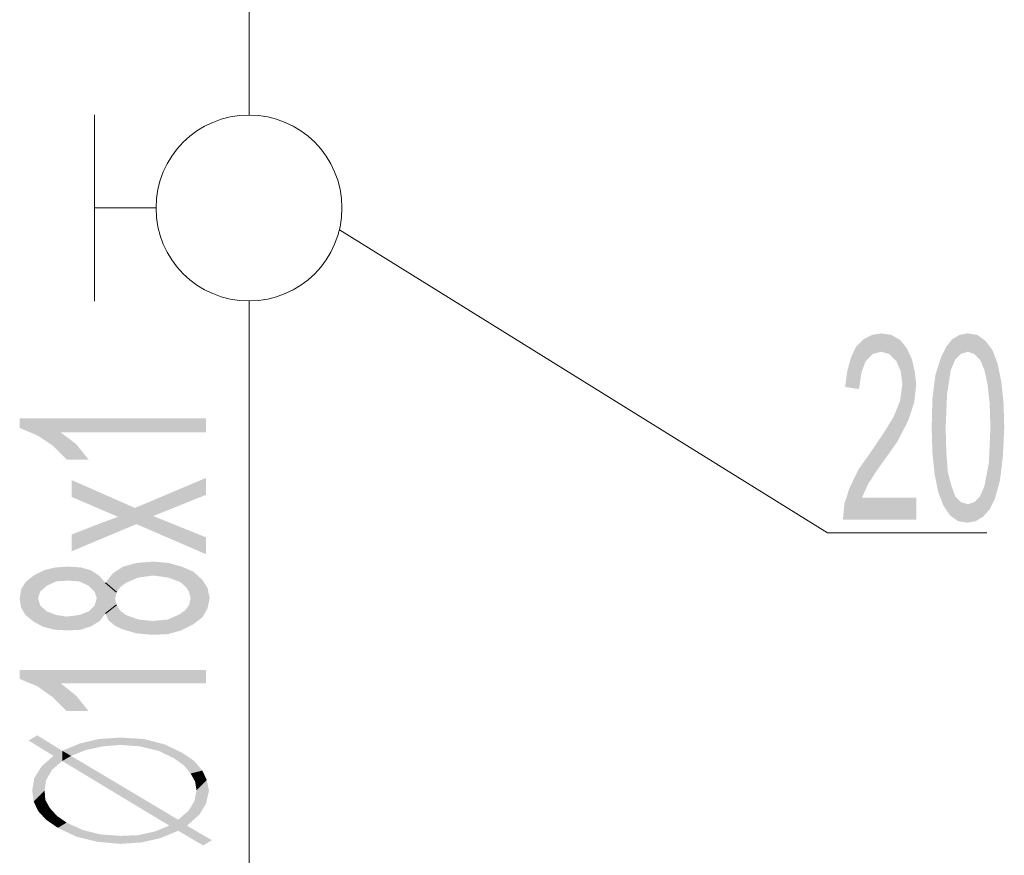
# Model space of a CAD drawing. Header units: millimetres. Extents: x -2626 to 2068, y -6169 to 7214.
# Tile 72 of 143: x -1083 to -975, y -5256 to -5164. Entities that reach past the tile are written whole.
import ezdxf

# ---------------------------------------------------------------- set-up
doc = ezdxf.new("R2010")
doc.units = ezdxf.units.MM
doc.layers.get('0').update_dxf_attribs({"color": 252})

msp = doc.modelspace()

# ---------------------------------------------------------------- hatches: boundary and pattern name
h = msp.add_hatch(color=7)
h.dxf.hatch_style = 2
h.paths.add_polyline_path([(-984.93, -5219.17), (-992.96, -5219.17), (-992.8, -5217.4), (-992.24, -5215.71), (-991.28, -5213.7), (-989.59, -5211.29), (-988.46, -5209.61), (-987.42, -5207.92), (-986.7, -5206.15), (-986.45, -5204.3), (-986.62, -5202.94), (-987.1, -5201.81), (-987.9, -5201.01), (-988.78, -5200.77), (-989.67, -5201.01), (-990.47, -5201.81), (-990.95, -5203.1), (-991.2, -5204.87), (-992.72, -5204.62), (-992.48, -5202.86), (-992.08, -5201.41), (-991.52, -5200.21), (-990.71, -5199.4), (-989.75, -5198.92), (-988.78, -5198.76), (-987.66, -5198.92), (-986.7, -5199.48), (-985.97, -5200.37), (-985.41, -5201.57), (-985.09, -5202.94), (-984.93, -5204.38), (-985.17, -5206.39), (-985.81, -5208.32), (-987.02, -5210.65), (-989.19, -5213.7), (-990.23, -5215.31), (-990.87, -5216.76), (-984.93, -5216.76)])
h = msp.add_hatch(color=7)
h.dxf.hatch_style = 2
h.paths.add_polyline_path([(-981.63, -5200.21), (-980.99, -5199.4), (-980.03, -5201.01)])
h = msp.add_hatch(color=7)
h.dxf.hatch_style = 2
h.paths.add_polyline_path([(-980.99, -5199.4), (-980.19, -5198.92), (-979.3, -5198.76)])
h = msp.add_hatch(color=7)
h.dxf.hatch_style = 2
h.paths.add_polyline_path([(-980.99, -5199.4), (-979.3, -5198.76), (-979.3, -5200.77)])
h = msp.add_hatch(color=7)
h.dxf.hatch_style = 2
h.paths.add_polyline_path([(-980.99, -5199.4), (-979.3, -5200.77), (-980.03, -5201.01)])
h = msp.add_hatch(color=7)
h.dxf.hatch_style = 2
h.paths.add_polyline_path([(-979.3, -5198.76), (-978.26, -5198.92), (-977.37, -5199.56)])
h = msp.add_hatch(color=7)
h.dxf.hatch_style = 2
h.paths.add_polyline_path([(-979.3, -5198.76), (-977.37, -5199.56), (-978.58, -5201.01)])
h = msp.add_hatch(color=7)
h.dxf.hatch_style = 2
h.paths.add_polyline_path([(-979.3, -5198.76), (-978.58, -5201.01), (-979.3, -5200.77)])
h = msp.add_hatch(color=7)
h.dxf.hatch_style = 2
h.paths.add_polyline_path([(-977.37, -5199.56), (-977.94, -5201.65), (-978.58, -5201.01)])
h = msp.add_hatch(color=7)
h.dxf.hatch_style = 2
h.paths.add_polyline_path([(-977.37, -5199.56), (-976.57, -5200.61), (-977.94, -5201.65)])
h = msp.add_hatch(color=7)
h.dxf.hatch_style = 2
h.paths.add_polyline_path([(-981.15, -5202.78), (-982.2, -5201.33), (-981.63, -5200.21)])
h = msp.add_hatch(color=7)
h.dxf.hatch_style = 2
h.paths.add_polyline_path([(-981.63, -5200.21), (-980.67, -5201.65), (-981.15, -5202.78)])
h = msp.add_hatch(color=7)
h.dxf.hatch_style = 2
h.paths.add_polyline_path([(-981.63, -5200.21), (-980.03, -5201.01), (-980.67, -5201.65)])
h = msp.add_hatch(color=7)
h.dxf.hatch_style = 2
h.paths.add_polyline_path([(-976.57, -5200.61), (-977.46, -5202.78), (-977.94, -5201.65)])
h = msp.add_hatch(color=7)
h.dxf.hatch_style = 2
h.paths.add_polyline_path([(-976.57, -5200.61), (-976.01, -5202.13), (-977.46, -5202.78)])
h = msp.add_hatch(color=7)
h.dxf.hatch_style = 2
h.paths.add_polyline_path([(-981.15, -5202.78), (-982.84, -5203.34), (-982.2, -5201.33)])
h = msp.add_hatch(color=7)
h.dxf.hatch_style = 2
h.paths.add_polyline_path([(-981.15, -5202.78), (-981.55, -5205.35), (-983.16, -5205.91)])
h = msp.add_hatch(color=7)
h.dxf.hatch_style = 2
h.paths.add_polyline_path([(-981.15, -5202.78), (-983.16, -5205.91), (-982.84, -5203.34)])
h = msp.add_hatch(color=7)
h.dxf.hatch_style = 2
h.paths.add_polyline_path([(-976.01, -5202.13), (-977.13, -5204.3), (-977.46, -5202.78)])
h = msp.add_hatch(color=7)
h.dxf.hatch_style = 2
h.paths.add_polyline_path([(-976.01, -5202.13), (-975.61, -5204.06), (-977.13, -5204.3)])
h = msp.add_hatch(color=7)
h.dxf.hatch_style = 2
h.paths.add_polyline_path([(-975.61, -5204.06), (-976.89, -5206.39), (-977.13, -5204.3)])
h = msp.add_hatch(color=7)
h.dxf.hatch_style = 2
h.paths.add_polyline_path([(-975.61, -5204.06), (-975.37, -5206.39), (-976.89, -5206.39)])
h = msp.add_hatch(color=7)
h.dxf.hatch_style = 2
h.paths.add_polyline_path([(-981.55, -5205.35), (-981.71, -5209.12), (-983.24, -5209.12)])
h = msp.add_hatch(color=7)
h.dxf.hatch_style = 2
h.paths.add_polyline_path([(-981.55, -5205.35), (-983.24, -5209.12), (-983.16, -5205.91)])
h = msp.add_hatch(color=7)
h.dxf.hatch_style = 2
h.paths.add_polyline_path([(-976.81, -5209.12), (-976.89, -5206.39), (-975.37, -5206.39)])
h = msp.add_hatch(color=7)
h.dxf.hatch_style = 2
h.paths.add_polyline_path([(-976.81, -5209.12), (-975.37, -5206.39), (-975.29, -5209.12)])
h = msp.add_hatch(color=7)
h.dxf.hatch_style = 2
h.paths.add_polyline_path([(-1062.71, -5208.08), (-1062.71, -5209.61), (-1078.62, -5209.61), (-1076.93, -5210.89), (-1075.57, -5212.58), (-1077.98, -5212.58), (-1079.5, -5211.05), (-1081.19, -5209.93), (-1083.12, -5209.12), (-1083.12, -5208.08)])
h = msp.add_hatch(color=7)
h.dxf.hatch_style = 2
h.paths.add_polyline_path([(-981.71, -5209.12), (-983.16, -5211.86), (-983.24, -5209.12)])
h = msp.add_hatch(color=7)
h.dxf.hatch_style = 2
h.paths.add_polyline_path([(-981.71, -5209.12), (-981.63, -5211.86), (-983.16, -5211.86)])
h = msp.add_hatch(color=7)
h.dxf.hatch_style = 2
h.paths.add_polyline_path([(-976.97, -5212.9), (-976.81, -5209.12), (-975.29, -5209.12)])
h = msp.add_hatch(color=7)
h.dxf.hatch_style = 2
h.paths.add_polyline_path([(-976.97, -5212.9), (-975.29, -5209.12), (-975.45, -5212.34)])
h = msp.add_hatch(color=7)
h.dxf.hatch_style = 2
h.paths.add_polyline_path([(-982.92, -5214.19), (-983.16, -5211.86), (-981.63, -5211.86)])
h = msp.add_hatch(color=7)
h.dxf.hatch_style = 2
h.paths.add_polyline_path([(-982.92, -5214.19), (-981.63, -5211.86), (-981.47, -5213.95)])
h = msp.add_hatch(color=7)
h.dxf.hatch_style = 2
h.paths.add_polyline_path([(-977.46, -5215.47), (-976.97, -5212.9), (-975.45, -5212.34)])
h = msp.add_hatch(color=7)
h.dxf.hatch_style = 2
h.paths.add_polyline_path([(-977.46, -5215.47), (-975.45, -5212.34), (-975.77, -5214.91)])
h = msp.add_hatch(color=7)
h.dxf.hatch_style = 2
h.paths.add_polyline_path([(-1062.71, -5214.59), (-1062.71, -5216.44), (-1068.49, -5218.77), (-1062.71, -5221.1), (-1062.71, -5222.95), (-1070.34, -5219.65), (-1077.41, -5222.62), (-1077.41, -5220.78), (-1073.88, -5219.41), (-1072.35, -5218.85), (-1077.41, -5216.68), (-1077.41, -5214.83), (-1070.5, -5217.88)])
h = msp.add_hatch(color=7)
h.dxf.hatch_style = 2
h.paths.add_polyline_path([(-982.52, -5216.12), (-982.92, -5214.19), (-981.47, -5213.95)])
h = msp.add_hatch(color=7)
h.dxf.hatch_style = 2
h.paths.add_polyline_path([(-982.52, -5216.12), (-981.47, -5213.95), (-981.07, -5215.47)])
h = msp.add_hatch(color=7)
h.dxf.hatch_style = 2
h.paths.add_polyline_path([(-981.95, -5217.64), (-982.52, -5216.12), (-981.07, -5215.47)])
h = msp.add_hatch(color=7)
h.dxf.hatch_style = 2
h.paths.add_polyline_path([(-981.95, -5217.64), (-981.07, -5215.47), (-980.67, -5216.6)])
h = msp.add_hatch(color=7)
h.dxf.hatch_style = 2
h.paths.add_polyline_path([(-976.89, -5218.04), (-977.94, -5216.6), (-977.46, -5215.47)])
h = msp.add_hatch(color=7)
h.dxf.hatch_style = 2
h.paths.add_polyline_path([(-977.46, -5215.47), (-975.77, -5214.91), (-976.33, -5216.92)])
h = msp.add_hatch(color=7)
h.dxf.hatch_style = 2
h.paths.add_polyline_path([(-977.46, -5215.47), (-976.33, -5216.92), (-976.89, -5218.04)])
h = msp.add_hatch(color=7)
h.dxf.hatch_style = 2
h.paths.add_polyline_path([(-981.23, -5218.69), (-981.95, -5217.64), (-980.67, -5216.6)])
h = msp.add_hatch(color=7)
h.dxf.hatch_style = 2
h.paths.add_polyline_path([(-981.23, -5218.69), (-980.67, -5216.6), (-980.03, -5217.24)])
h = msp.add_hatch(color=7)
h.dxf.hatch_style = 2
h.paths.add_polyline_path([(-976.89, -5218.04), (-978.58, -5217.24), (-977.94, -5216.6)])
h = msp.add_hatch(color=7)
h.dxf.hatch_style = 2
h.paths.add_polyline_path([(-980.03, -5217.24), (-980.35, -5219.33), (-981.23, -5218.69)])
h = msp.add_hatch(color=7)
h.dxf.hatch_style = 2
h.paths.add_polyline_path([(-980.03, -5217.24), (-979.3, -5219.49), (-980.35, -5219.33)])
h = msp.add_hatch(color=7)
h.dxf.hatch_style = 2
h.paths.add_polyline_path([(-980.03, -5217.24), (-979.3, -5217.48), (-979.3, -5219.49)])
h = msp.add_hatch(color=7)
h.dxf.hatch_style = 2
h.paths.add_polyline_path([(-977.62, -5218.85), (-979.3, -5217.48), (-978.58, -5217.24)])
h = msp.add_hatch(color=7)
h.dxf.hatch_style = 2
h.paths.add_polyline_path([(-977.62, -5218.85), (-979.3, -5219.49), (-979.3, -5217.48)])
h = msp.add_hatch(color=7)
h.dxf.hatch_style = 2
h.paths.add_polyline_path([(-976.89, -5218.04), (-977.62, -5218.85), (-978.58, -5217.24)])
h = msp.add_hatch(color=7)
h.dxf.hatch_style = 2
h.paths.add_polyline_path([(-977.62, -5218.85), (-978.42, -5219.33), (-979.3, -5219.49)])
h = msp.add_hatch(color=7)
h.dxf.hatch_style = 2
h.paths.add_polyline_path([(-1081.59, -5225.28), (-1080.47, -5224.71), (-1079.18, -5224.39)])
h = msp.add_hatch(color=7)
h.dxf.hatch_style = 2
h.paths.add_polyline_path([(-1081.59, -5225.28), (-1079.18, -5224.39), (-1079.1, -5225.92)])
h = msp.add_hatch(color=7)
h.dxf.hatch_style = 2
h.paths.add_polyline_path([(-1079.18, -5224.39), (-1077.82, -5224.31), (-1077.82, -5225.84)])
h = msp.add_hatch(color=7)
h.dxf.hatch_style = 2
h.paths.add_polyline_path([(-1079.18, -5224.39), (-1077.82, -5225.84), (-1079.1, -5225.92)])
h = msp.add_hatch(color=7)
h.dxf.hatch_style = 2
h.paths.add_polyline_path([(-1077.82, -5224.31), (-1076.45, -5224.39), (-1076.61, -5225.92)])
h = msp.add_hatch(color=7)
h.dxf.hatch_style = 2
h.paths.add_polyline_path([(-1077.82, -5224.31), (-1076.61, -5225.92), (-1077.82, -5225.84)])
h = msp.add_hatch(color=7)
h.dxf.hatch_style = 2
h.paths.add_polyline_path([(-1076.45, -5224.39), (-1075.57, -5226.4), (-1076.61, -5225.92)])
h = msp.add_hatch(color=7)
h.dxf.hatch_style = 2
h.paths.add_polyline_path([(-1076.45, -5224.39), (-1075.32, -5224.71), (-1074.44, -5225.28)])
h = msp.add_hatch(color=7)
h.dxf.hatch_style = 2
h.paths.add_polyline_path([(-1076.45, -5224.39), (-1074.44, -5225.28), (-1075.57, -5226.4)])
h = msp.add_hatch(color=7)
h.dxf.hatch_style = 2
h.paths.add_polyline_path([(-1073.72, -5226.08), (-1071.79, -5224.31), (-1070.34, -5223.91)])
h = msp.add_hatch(color=7)
h.dxf.hatch_style = 2
h.paths.add_polyline_path([(-1073.72, -5226.08), (-1070.34, -5223.91), (-1070.18, -5225.52)])
h = msp.add_hatch(color=7)
h.dxf.hatch_style = 2
h.paths.add_polyline_path([(-1073.72, -5226.08), (-1072.91, -5225.03), (-1071.79, -5224.31)])
h = msp.add_hatch(color=7)
h.dxf.hatch_style = 2
h.paths.add_polyline_path([(-1070.34, -5223.91), (-1068.49, -5223.75), (-1068.49, -5225.28)])
h = msp.add_hatch(color=7)
h.dxf.hatch_style = 2
h.paths.add_polyline_path([(-1070.34, -5223.91), (-1068.49, -5225.28), (-1070.18, -5225.52)])
h = msp.add_hatch(color=7)
h.dxf.hatch_style = 2
h.paths.add_polyline_path([(-1068.49, -5223.75), (-1066.81, -5223.91), (-1066.81, -5225.52)])
h = msp.add_hatch(color=7)
h.dxf.hatch_style = 2
h.paths.add_polyline_path([(-1068.49, -5223.75), (-1066.81, -5225.52), (-1068.49, -5225.28)])
h = msp.add_hatch(color=7)
h.dxf.hatch_style = 2
h.paths.add_polyline_path([(-1066.81, -5223.91), (-1065.36, -5224.31), (-1064.08, -5224.87)])
h = msp.add_hatch(color=7)
h.dxf.hatch_style = 2
h.paths.add_polyline_path([(-1066.81, -5223.91), (-1064.08, -5224.87), (-1063.11, -5225.76)])
h = msp.add_hatch(color=7)
h.dxf.hatch_style = 2
h.paths.add_polyline_path([(-1066.81, -5223.91), (-1063.11, -5225.76), (-1065.52, -5226)])
h = msp.add_hatch(color=7)
h.dxf.hatch_style = 2
h.paths.add_polyline_path([(-1066.81, -5223.91), (-1065.52, -5226), (-1066.81, -5225.52)])
h = msp.add_hatch(color=7)
h.dxf.hatch_style = 2
h.paths.add_polyline_path([(-1082.48, -5226), (-1081.59, -5225.28), (-1080.15, -5226.4)])
h = msp.add_hatch(color=7)
h.dxf.hatch_style = 2
h.paths.add_polyline_path([(-1081.59, -5225.28), (-1079.1, -5225.92), (-1080.15, -5226.4)])
h = msp.add_hatch(color=7)
h.dxf.hatch_style = 2
h.paths.add_polyline_path([(-1074.44, -5225.28), (-1074.92, -5227.04), (-1075.57, -5226.4)])
h = msp.add_hatch(color=7)
h.dxf.hatch_style = 2
h.paths.add_polyline_path([(-1074.44, -5225.28), (-1073.72, -5226.08), (-1074.92, -5227.04)])
h = msp.add_hatch(color=7)
h.dxf.hatch_style = 2
h.paths.add_polyline_path([(-1073.72, -5226.08), (-1070.18, -5225.52), (-1071.47, -5226.08)])
h = msp.add_hatch(color=7)
h.dxf.hatch_style = 2
h.paths.add_polyline_path([(-1083.12, -5227.85), (-1082.96, -5226.8), (-1082.48, -5226)])
h = msp.add_hatch(color=7)
h.dxf.hatch_style = 2
h.paths.add_polyline_path([(-1083.12, -5227.85), (-1082.48, -5226), (-1080.87, -5227.04)])
h = msp.add_hatch(color=7)
h.dxf.hatch_style = 2
h.paths.add_polyline_path([(-1082.48, -5226), (-1080.15, -5226.4), (-1080.87, -5227.04)])
h = msp.add_hatch(color=7)
h.dxf.hatch_style = 2
h.paths.add_polyline_path([(-1073.72, -5226.08), (-1074.68, -5227.77), (-1074.92, -5227.04)])
h = msp.add_hatch(color=7)
h.dxf.hatch_style = 2
h.paths.add_polyline_path([(-1073.72, -5226.08), (-1072.67, -5227.85), (-1074.68, -5227.77)])
h = msp.add_hatch(color=7)
h.dxf.hatch_style = 2
h.paths.add_polyline_path([(-1072.11, -5226.56), (-1072.51, -5227.12), (-1073.72, -5226.08)])
h = msp.add_hatch(color=7)
h.dxf.hatch_style = 2
h.paths.add_polyline_path([(-1073.72, -5226.08), (-1071.47, -5226.08), (-1072.11, -5226.56)])
h = msp.add_hatch(color=7)
h.dxf.hatch_style = 2
h.paths.add_polyline_path([(-1073.72, -5226.08), (-1072.51, -5227.12), (-1072.67, -5227.85)])
h = msp.add_hatch(color=7)
h.dxf.hatch_style = 2
h.paths.add_polyline_path([(-1063.11, -5225.76), (-1064.88, -5226.56), (-1065.52, -5226)])
h = msp.add_hatch(color=7)
h.dxf.hatch_style = 2
h.paths.add_polyline_path([(-1063.11, -5225.76), (-1064.56, -5227.12), (-1064.88, -5226.56)])
h = msp.add_hatch(color=7)
h.dxf.hatch_style = 2
h.paths.add_polyline_path([(-1063.11, -5225.76), (-1064.4, -5227.77), (-1064.56, -5227.12)])
h = msp.add_hatch(color=7)
h.dxf.hatch_style = 2
h.paths.add_polyline_path([(-1063.11, -5225.76), (-1062.31, -5227.77), (-1064.4, -5227.77)])
h = msp.add_hatch(color=7)
h.dxf.hatch_style = 2
h.paths.add_polyline_path([(-1063.11, -5225.76), (-1062.55, -5226.64), (-1062.31, -5227.77)])
h = msp.add_hatch(color=7)
h.dxf.hatch_style = 2
h.paths.add_polyline_path([(-1083.12, -5227.85), (-1080.87, -5227.04), (-1081.11, -5227.77)])
h = msp.add_hatch(color=7)
h.dxf.hatch_style = 2
h.paths.add_polyline_path([(-1082.48, -5229.61), (-1083.12, -5227.85), (-1081.11, -5227.77)])
h = msp.add_hatch(color=7)
h.dxf.hatch_style = 2
h.paths.add_polyline_path([(-1082.48, -5229.61), (-1081.11, -5227.77), (-1080.87, -5228.57)])
h = msp.add_hatch(color=7)
h.dxf.hatch_style = 2
h.paths.add_polyline_path([(-1074.92, -5228.57), (-1074.68, -5227.77), (-1072.67, -5227.85)])
h = msp.add_hatch(color=7)
h.dxf.hatch_style = 2
h.paths.add_polyline_path([(-1064.56, -5228.49), (-1064.4, -5227.77), (-1062.31, -5227.77)])
h = msp.add_hatch(color=7)
h.dxf.hatch_style = 2
h.paths.add_polyline_path([(-1064.56, -5228.49), (-1062.31, -5227.77), (-1062.55, -5228.89)])
h = msp.add_hatch(color=7)
h.dxf.hatch_style = 2
h.paths.add_polyline_path([(-1082.48, -5229.61), (-1082.96, -5228.81), (-1083.12, -5227.85)])
h = msp.add_hatch(color=7)
h.dxf.hatch_style = 2
h.paths.add_polyline_path([(-1081.59, -5230.34), (-1082.48, -5229.61), (-1080.87, -5228.57)])
h = msp.add_hatch(color=7)
h.dxf.hatch_style = 2
h.paths.add_polyline_path([(-1081.59, -5230.34), (-1080.87, -5228.57), (-1080.15, -5229.21)])
h = msp.add_hatch(color=7)
h.dxf.hatch_style = 2
h.paths.add_polyline_path([(-1079.26, -5231.22), (-1072.51, -5228.49), (-1073.72, -5229.45)])
h = msp.add_hatch(color=7)
h.dxf.hatch_style = 2
h.paths.add_polyline_path([(-1072.51, -5228.49), (-1079.26, -5231.22), (-1076.61, -5229.61)])
h = msp.add_hatch(color=7)
h.dxf.hatch_style = 2
h.paths.add_polyline_path([(-1072.51, -5228.49), (-1076.61, -5229.61), (-1075.57, -5229.21)])
h = msp.add_hatch(color=7)
h.dxf.hatch_style = 2
h.paths.add_polyline_path([(-1072.51, -5228.49), (-1075.57, -5229.21), (-1074.92, -5228.57)])
h = msp.add_hatch(color=7)
h.dxf.hatch_style = 2
h.paths.add_polyline_path([(-1074.92, -5228.57), (-1072.67, -5227.85), (-1072.51, -5228.49)])
h = msp.add_hatch(color=7)
h.dxf.hatch_style = 2
h.paths.add_polyline_path([(-1072.51, -5228.49), (-1072.11, -5229.13), (-1073.72, -5229.45)])
h = msp.add_hatch(color=7)
h.dxf.hatch_style = 2
h.paths.add_polyline_path([(-1063.11, -5229.86), (-1064.96, -5229.05), (-1064.56, -5228.49)])
h = msp.add_hatch(color=7)
h.dxf.hatch_style = 2
h.paths.add_polyline_path([(-1064.56, -5228.49), (-1062.55, -5228.89), (-1063.11, -5229.86)])
h = msp.add_hatch(color=7)
h.dxf.hatch_style = 2
h.paths.add_polyline_path([(-1079.26, -5231.22), (-1081.59, -5230.34), (-1080.15, -5229.21)])
h = msp.add_hatch(color=7)
h.dxf.hatch_style = 2
h.paths.add_polyline_path([(-1079.26, -5231.22), (-1080.15, -5229.21), (-1079.1, -5229.61)])
h = msp.add_hatch(color=7)
h.dxf.hatch_style = 2
h.paths.add_polyline_path([(-1073.72, -5229.45), (-1077.9, -5231.3), (-1079.26, -5231.22)])
h = msp.add_hatch(color=7)
h.dxf.hatch_style = 2
h.paths.add_polyline_path([(-1079.26, -5231.22), (-1077.98, -5229.78), (-1076.61, -5229.61)])
h = msp.add_hatch(color=7)
h.dxf.hatch_style = 2
h.paths.add_polyline_path([(-1079.26, -5231.22), (-1079.1, -5229.61), (-1077.98, -5229.78)])
h = msp.add_hatch(color=7)
h.dxf.hatch_style = 2
h.paths.add_polyline_path([(-1073.72, -5229.45), (-1076.45, -5231.22), (-1077.9, -5231.3)])
h = msp.add_hatch(color=7)
h.dxf.hatch_style = 2
h.paths.add_polyline_path([(-1073.72, -5229.45), (-1075.24, -5230.82), (-1076.45, -5231.22)])
h = msp.add_hatch(color=7)
h.dxf.hatch_style = 2
h.paths.add_polyline_path([(-1073.72, -5229.45), (-1074.36, -5230.26), (-1075.24, -5230.82)])
h = msp.add_hatch(color=7)
h.dxf.hatch_style = 2
h.paths.add_polyline_path([(-1073.4, -5230.18), (-1073.72, -5229.45), (-1072.11, -5229.13)])
h = msp.add_hatch(color=7)
h.dxf.hatch_style = 2
h.paths.add_polyline_path([(-1073.4, -5230.18), (-1072.11, -5229.13), (-1071.47, -5229.61)])
h = msp.add_hatch(color=7)
h.dxf.hatch_style = 2
h.paths.add_polyline_path([(-1070.34, -5231.62), (-1073.4, -5230.18), (-1071.47, -5229.61)])
h = msp.add_hatch(color=7)
h.dxf.hatch_style = 2
h.paths.add_polyline_path([(-1070.34, -5231.62), (-1071.47, -5229.61), (-1070.1, -5230.1)])
h = msp.add_hatch(color=7)
h.dxf.hatch_style = 2
h.paths.add_polyline_path([(-1063.11, -5229.86), (-1066.89, -5230.1), (-1065.6, -5229.53)])
h = msp.add_hatch(color=7)
h.dxf.hatch_style = 2
h.paths.add_polyline_path([(-1063.11, -5229.86), (-1065.44, -5231.3), (-1066.89, -5231.7)])
h = msp.add_hatch(color=7)
h.dxf.hatch_style = 2
h.paths.add_polyline_path([(-1063.11, -5229.86), (-1066.89, -5231.7), (-1066.89, -5230.1)])
h = msp.add_hatch(color=7)
h.dxf.hatch_style = 2
h.paths.add_polyline_path([(-1063.11, -5229.86), (-1065.6, -5229.53), (-1064.96, -5229.05)])
h = msp.add_hatch(color=7)
h.dxf.hatch_style = 2
h.paths.add_polyline_path([(-1063.11, -5229.86), (-1064.16, -5230.66), (-1065.44, -5231.3)])
h = msp.add_hatch(color=7)
h.dxf.hatch_style = 2
h.paths.add_polyline_path([(-1079.26, -5231.22), (-1080.55, -5230.9), (-1081.59, -5230.34)])
h = msp.add_hatch(color=7)
h.dxf.hatch_style = 2
h.paths.add_polyline_path([(-1070.34, -5231.62), (-1072.75, -5230.74), (-1073.4, -5230.18)])
h = msp.add_hatch(color=7)
h.dxf.hatch_style = 2
h.paths.add_polyline_path([(-1070.34, -5231.62), (-1071.95, -5231.14), (-1072.75, -5230.74)])
h = msp.add_hatch(color=7)
h.dxf.hatch_style = 2
h.paths.add_polyline_path([(-1068.58, -5231.78), (-1070.34, -5231.62), (-1070.1, -5230.1)])
h = msp.add_hatch(color=7)
h.dxf.hatch_style = 2
h.paths.add_polyline_path([(-1068.58, -5231.78), (-1070.1, -5230.1), (-1068.58, -5230.26)])
h = msp.add_hatch(color=7)
h.dxf.hatch_style = 2
h.paths.add_polyline_path([(-1066.89, -5231.7), (-1068.58, -5230.26), (-1066.89, -5230.1)])
h = msp.add_hatch(color=7)
h.dxf.hatch_style = 2
h.paths.add_polyline_path([(-1066.89, -5231.7), (-1068.58, -5231.78), (-1068.58, -5230.26)])
h = msp.add_hatch(color=7)
h.dxf.hatch_style = 2
h.paths.add_polyline_path([(-1062.71, -5235.64), (-1062.71, -5237.09), (-1078.62, -5237.09), (-1076.93, -5238.45), (-1075.57, -5240.14), (-1077.98, -5240.14), (-1079.5, -5238.61), (-1081.19, -5237.41), (-1083.12, -5236.61), (-1083.12, -5235.64)])
h = msp.add_hatch(color=7)
h.dxf.hatch_style = 2
h.paths.add_polyline_path([(-1079.42, -5245.04), (-1082.15, -5243.35), (-1081.19, -5242.79)])
h = msp.add_hatch(color=7)
h.dxf.hatch_style = 2
h.paths.add_polyline_path([(-1081.19, -5242.79), (-1078.46, -5245.6), (-1079.42, -5245.04)])
h = msp.add_hatch(color=7)
h.dxf.hatch_style = 2
h.paths.add_polyline_path([(-1078.46, -5245.6), (-1081.19, -5242.79), (-1078.46, -5244.48)])
h = msp.add_hatch(color=7)
h.dxf.hatch_style = 2
h.paths.add_polyline_path([(-1078.46, -5244.48), (-1076.53, -5243.68), (-1075.89, -5244.4)])
h = msp.add_hatch(color=7)
h.dxf.hatch_style = 2
h.paths.add_polyline_path([(-1076.53, -5243.68), (-1074.44, -5243.19), (-1074.04, -5244)])
h = msp.add_hatch(color=7)
h.dxf.hatch_style = 2
h.paths.add_polyline_path([(-1076.53, -5243.68), (-1074.04, -5244), (-1075.89, -5244.4)])
h = msp.add_hatch(color=7)
h.dxf.hatch_style = 2
h.paths.add_polyline_path([(-1074.44, -5243.19), (-1072.11, -5243.03), (-1072.11, -5243.84)])
h = msp.add_hatch(color=7)
h.dxf.hatch_style = 2
h.paths.add_polyline_path([(-1074.44, -5243.19), (-1072.11, -5243.84), (-1074.04, -5244)])
h = msp.add_hatch(color=7)
h.dxf.hatch_style = 2
h.paths.add_polyline_path([(-1069.94, -5244), (-1072.11, -5243.84), (-1072.11, -5243.03)])
h = msp.add_hatch(color=7)
h.dxf.hatch_style = 2
h.paths.add_polyline_path([(-1069.94, -5244), (-1072.11, -5243.03), (-1069.54, -5243.19)])
h = msp.add_hatch(color=7)
h.dxf.hatch_style = 2
h.paths.add_polyline_path([(-1069.54, -5243.19), (-1067.93, -5244.48), (-1069.94, -5244)])
h = msp.add_hatch(color=7)
h.dxf.hatch_style = 2
h.paths.add_polyline_path([(-1069.54, -5243.19), (-1067.29, -5243.76), (-1067.93, -5244.48)])
h = msp.add_hatch(color=7)
h.dxf.hatch_style = 2
h.paths.add_polyline_path([(-1067.29, -5243.76), (-1066.25, -5245.28), (-1067.93, -5244.48)])
h = msp.add_hatch(color=7)
h.dxf.hatch_style = 2
h.paths.add_polyline_path([(-1067.29, -5243.76), (-1065.28, -5244.72), (-1066.25, -5245.28)])
h = msp.add_hatch(color=7)
h.dxf.hatch_style = 2
h.paths.add_polyline_path([(-1078.46, -5244.48), (-1075.89, -5244.4), (-1077.49, -5245.04)])
h = msp.add_hatch(color=7)
h.dxf.hatch_style = 2
h.paths.add_polyline_path([(-1078.46, -5245.6), (-1078.46, -5244.48), (-1077.49, -5245.04)])
h = msp.add_hatch(color=7)
h.dxf.hatch_style = 2
h.paths.add_polyline_path([(-1065.28, -5244.72), (-1065.12, -5246.09), (-1066.25, -5245.28)])
h = msp.add_hatch(color=7)
h.dxf.hatch_style = 2
h.paths.add_polyline_path([(-1065.28, -5244.72), (-1064, -5245.6), (-1065.12, -5246.09)])
h = msp.add_hatch(color=7)
h.dxf.hatch_style = 2
h.paths.add_polyline_path([(-1080.71, -5246.17), (-1079.42, -5245.04), (-1078.46, -5245.6)])
h = msp.add_hatch(color=7)
h.dxf.hatch_style = 2
h.paths.add_polyline_path([(-1080.71, -5246.17), (-1078.46, -5245.6), (-1079.58, -5246.57)])
h = msp.add_hatch(color=7)
h.dxf.hatch_style = 2
h.paths.add_polyline_path([(-1066.73, -5252.68), (-1078.46, -5245.6), (-1077.49, -5245.04)])
h = msp.add_hatch(color=7)
h.dxf.hatch_style = 2
h.paths.add_polyline_path([(-1066.73, -5252.68), (-1077.49, -5245.04), (-1065.76, -5252.03)])
h = msp.add_hatch(color=7)
h.dxf.hatch_style = 2
h.paths.add_polyline_path([(-1064, -5245.6), (-1064.4, -5246.97), (-1065.12, -5246.09)])
h = msp.add_hatch(color=7)
h.dxf.hatch_style = 2
h.paths.add_polyline_path([(-1064, -5245.6), (-1063.11, -5246.65), (-1064.4, -5246.97)])
h = msp.add_hatch(color=7)
h.dxf.hatch_style = 2
h.paths.add_polyline_path([(-1081.51, -5247.45), (-1080.71, -5246.17), (-1079.58, -5246.57)])
h = msp.add_hatch(color=7)
h.dxf.hatch_style = 2
h.paths.add_polyline_path([(-1081.51, -5247.45), (-1079.58, -5246.57), (-1080.23, -5247.69)])
h = msp.add_hatch(color=7)
h.dxf.hatch_style = 2
h.paths.add_polyline_path([(-1063.11, -5246.65), (-1063.91, -5247.85), (-1064.4, -5246.97)])
h = msp.add_hatch(color=7)
h.dxf.hatch_style = 2
h.paths.add_polyline_path([(-1063.11, -5246.65), (-1062.63, -5247.69), (-1063.91, -5247.85)])
h = msp.add_hatch(color=7)
h.dxf.hatch_style = 2
h.paths.add_polyline_path([(-1081.75, -5248.82), (-1081.51, -5247.45), (-1080.23, -5247.69)])
h = msp.add_hatch(color=7)
h.dxf.hatch_style = 2
h.paths.add_polyline_path([(-1081.75, -5248.82), (-1080.23, -5247.69), (-1080.39, -5248.82)])
h = msp.add_hatch(color=7)
h.dxf.hatch_style = 2
h.paths.add_polyline_path([(-1062.63, -5247.69), (-1063.75, -5248.82), (-1063.91, -5247.85)])
h = msp.add_hatch(color=7)
h.dxf.hatch_style = 2
h.paths.add_polyline_path([(-1062.63, -5247.69), (-1062.39, -5248.82), (-1063.75, -5248.82)])
h = msp.add_hatch(color=7)
h.dxf.hatch_style = 2
h.paths.add_polyline_path([(-1081.59, -5250.02), (-1081.75, -5248.82), (-1080.39, -5248.82)])
h = msp.add_hatch(color=7)
h.dxf.hatch_style = 2
h.paths.add_polyline_path([(-1081.59, -5250.02), (-1080.39, -5248.82), (-1080.31, -5249.86)])
h = msp.add_hatch(color=7)
h.dxf.hatch_style = 2
h.paths.add_polyline_path([(-1062.39, -5248.82), (-1062.71, -5250.27), (-1064, -5250.02)])
h = msp.add_hatch(color=7)
h.dxf.hatch_style = 2
h.paths.add_polyline_path([(-1062.39, -5248.82), (-1064, -5250.02), (-1063.75, -5248.82)])
h = msp.add_hatch(color=7)
h.dxf.hatch_style = 2
h.paths.add_polyline_path([(-1081.11, -5251.07), (-1081.59, -5250.02), (-1080.31, -5249.86)])
h = msp.add_hatch(color=7)
h.dxf.hatch_style = 2
h.paths.add_polyline_path([(-1081.11, -5251.07), (-1080.31, -5249.86), (-1079.82, -5250.75)])
h = msp.add_hatch(color=7)
h.dxf.hatch_style = 2
h.paths.add_polyline_path([(-1062.71, -5250.27), (-1064.64, -5251.07), (-1064, -5250.02)])
h = msp.add_hatch(color=7)
h.dxf.hatch_style = 2
h.paths.add_polyline_path([(-1062.71, -5250.27), (-1063.43, -5251.47), (-1064.64, -5251.07)])
h = msp.add_hatch(color=7)
h.dxf.hatch_style = 2
h.paths.add_polyline_path([(-1080.23, -5252.03), (-1081.11, -5251.07), (-1079.82, -5250.75)])
h = msp.add_hatch(color=7)
h.dxf.hatch_style = 2
h.paths.add_polyline_path([(-1080.23, -5252.03), (-1079.82, -5250.75), (-1079.02, -5251.63)])
h = msp.add_hatch(color=7)
h.dxf.hatch_style = 2
h.paths.add_polyline_path([(-1063.43, -5251.47), (-1065.76, -5252.03), (-1064.64, -5251.07)])
h = msp.add_hatch(color=7)
h.dxf.hatch_style = 2
h.paths.add_polyline_path([(-1063.43, -5251.47), (-1064.8, -5252.68), (-1065.76, -5252.03)])
h = msp.add_hatch(color=7)
h.dxf.hatch_style = 2
h.paths.add_polyline_path([(-1078.94, -5252.92), (-1080.23, -5252.03), (-1079.02, -5251.63)])
h = msp.add_hatch(color=7)
h.dxf.hatch_style = 2
h.paths.add_polyline_path([(-1078.94, -5252.92), (-1079.02, -5251.63), (-1077.98, -5252.35)])
h = msp.add_hatch(color=7)
h.dxf.hatch_style = 2
h.paths.add_polyline_path([(-1076.93, -5253.88), (-1078.94, -5252.92), (-1077.98, -5252.35)])
h = msp.add_hatch(color=7)
h.dxf.hatch_style = 2
h.paths.add_polyline_path([(-1076.93, -5253.88), (-1077.98, -5252.35), (-1076.21, -5253.16)])
h = msp.add_hatch(color=7)
h.dxf.hatch_style = 2
h.paths.add_polyline_path([(-1064.8, -5252.68), (-1066.73, -5252.68), (-1065.76, -5252.03)])
h = msp.add_hatch(color=7)
h.dxf.hatch_style = 2
h.paths.add_polyline_path([(-1074.68, -5254.44), (-1076.93, -5253.88), (-1076.21, -5253.16)])
h = msp.add_hatch(color=7)
h.dxf.hatch_style = 2
h.paths.add_polyline_path([(-1074.68, -5254.44), (-1076.21, -5253.16), (-1074.28, -5253.64)])
h = msp.add_hatch(color=7)
h.dxf.hatch_style = 2
h.paths.add_polyline_path([(-1072.11, -5254.68), (-1074.68, -5254.44), (-1074.28, -5253.64)])
h = msp.add_hatch(color=7)
h.dxf.hatch_style = 2
h.paths.add_polyline_path([(-1072.11, -5254.68), (-1074.28, -5253.64), (-1072.11, -5253.8)])
h = msp.add_hatch(color=7)
h.dxf.hatch_style = 2
h.paths.add_polyline_path([(-1067.69, -5254.04), (-1070.1, -5253.72), (-1068.33, -5253.32)])
h = msp.add_hatch(color=7)
h.dxf.hatch_style = 2
h.paths.add_polyline_path([(-1068.33, -5253.32), (-1066.73, -5252.68), (-1064.8, -5252.68)])
h = msp.add_hatch(color=7)
h.dxf.hatch_style = 2
h.paths.add_polyline_path([(-1068.33, -5253.32), (-1064.8, -5252.68), (-1065.76, -5253.24)])
h = msp.add_hatch(color=7)
h.dxf.hatch_style = 2
h.paths.add_polyline_path([(-1068.33, -5253.32), (-1065.76, -5253.24), (-1067.69, -5254.04)])
h = msp.add_hatch(color=7)
h.dxf.hatch_style = 2
h.paths.add_polyline_path([(-1064.8, -5252.68), (-1063.03, -5254.85), (-1065.76, -5253.24)])
h = msp.add_hatch(color=7)
h.dxf.hatch_style = 2
h.paths.add_polyline_path([(-1064.8, -5252.68), (-1062.07, -5254.28), (-1063.03, -5254.85)])
h = msp.add_hatch(color=7)
h.dxf.hatch_style = 2
h.paths.add_polyline_path([(-1069.78, -5254.52), (-1072.11, -5253.8), (-1070.1, -5253.72)])
h = msp.add_hatch(color=7)
h.dxf.hatch_style = 2
h.paths.add_polyline_path([(-1069.78, -5254.52), (-1072.11, -5254.68), (-1072.11, -5253.8)])
h = msp.add_hatch(color=7)
h.dxf.hatch_style = 2
h.paths.add_polyline_path([(-1067.69, -5254.04), (-1069.78, -5254.52), (-1070.1, -5253.72)])

# ---------------------------------------------------------------- linework, layer by layer
at = {"color": 5, "lineweight": 0, "true_color": 0x0000ff}
msp.add_lwpolyline([(-1057.97, -4923.39), (-1057.97, -5174.81)], dxfattribs=at)
at = {"color": 7, "lineweight": 0}
for points in [[(-1074.92, -5195.22), (-1074.92, -5174.81)], [(-1068.17, -5185.02), (-1074.92, -5185.02)], [(-994.65, -5220.61), (-1048.09, -5187.43)], [(-994.65, -5220.61), (-977.21, -5220.61)]]:
    msp.add_lwpolyline(points, dxfattribs=at)
at = {"color": 53, "lineweight": 0, "true_color": 0xdddd6e}
msp.add_lwpolyline([(-1057.97, -5275.25), (-1057.97, -5195.22)], dxfattribs=at)
at = {"color": 7, "lineweight": 0}
for points in [[(-1072.51, -5227.12), (-1073.72, -5226.08)], [(-1072.51, -5228.49), (-1073.72, -5229.45)]]:
    msp.add_lwpolyline(points, close=True, dxfattribs=at)
msp.add_circle((-1058.01, -5185.02), 10.18, dxfattribs=at)

doc.saveas('drawing.dxf')
